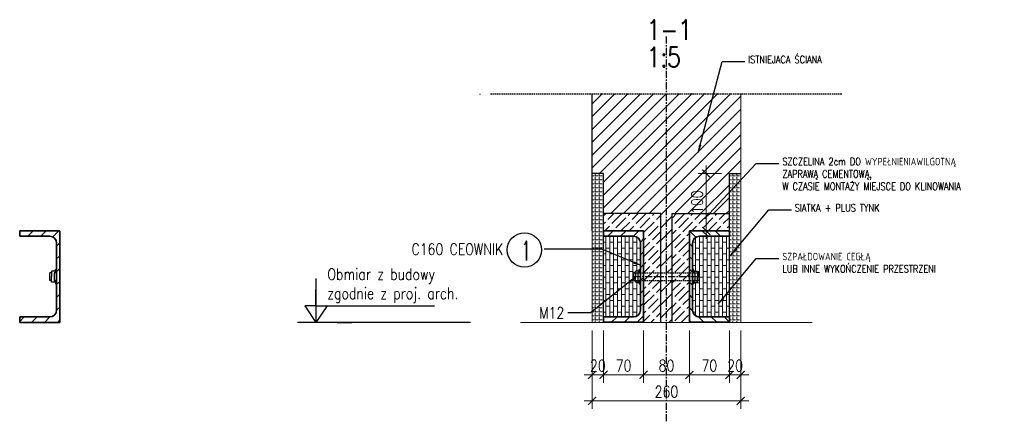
# Model space of a CAD drawing. Header units: millimetres. Extents: x 31572 to 48459, y -30932 to -25028.
# Tile 6 of 6: x 46738 to 48459, y -30932 to -30231. Entities that reach past the tile are written whole.
import ezdxf
from ezdxf.enums import TextEntityAlignment as Align

# ---------------------------------------------------------------- set-up
doc = ezdxf.new("R2010")
doc.units = ezdxf.units.MM
doc.header["$LTSCALE"] = 10
doc.linetypes.add('CENTERX2', pattern=[4, 2.5, -0.5, 0.5, -0.5])
doc.linetypes.add('HIDDEN', pattern=[0.375, 0.25, -0.125])
for name, color, linetype in [('C_axes', 1, 'CENTERX2'), ('C_contour2', 2, 'Continuous'), ('C_contour3', 3, 'Continuous'), ('C_contour_Hid', 13, 'HIDDEN'), ('C_dimension', 9, 'Continuous')]:
    doc.layers.add(name, color=color, linetype=linetype)
for name, color, linetype, lineweight in [('C_contour6', 4, 'Continuous', 60), ('C_hatch', 8, 'Continuous', 5), ('P-Linia1', 3, 'Continuous', 35), ('P-Linia4', 9, 'Continuous', 5), ('P-Szraf', 251, 'Continuous', 5), ('P-Wymiar', 254, 'Continuous', 9)]:
    doc.layers.add(name, color=color, linetype=linetype, lineweight=lineweight)
doc.styles.add('CDMSTYLE', font='simplex.shx', dxfattribs={"width": 0.8})
doc.styles.add('SIMPLEX', font='simplex.shx', dxfattribs={"width": 0.8})
doc.dimstyles.new('C_1_10', dxfattribs={"dimtxt": 20, "dimasz": 14, "dimexe": 14, "dimexo": 14, "dimgap": 6, "dimtad": 1, "dimdec": 1, "dimrnd": 1, "dimzin": 9, "dimtxsty": 'SIMPLEX', "dimblk": 'ARCHTICK', "dimcen": 14, "dimdle": 14, "dimclrd": 256, "dimclre": 256, "dimclrt": 1, "dimadec": 1, "dimazin": 2, "dimtfac": 1, "dimtdec": 1, "dimtix": 1, "dimtmove": 2, "dimatfit": 3, "dimfxl": 14, "dimtvp": 1, "dimtolj": 1, "dimtzin": 0, "dimlwd": -1, "dimlwe": -1, "dimarcsym": 0})

# ---------------------------------------------------------------- blocks, each defined once
blk = doc.blocks.new('_ArchTick')
at = {"color": 0, "linetype": 'ByBlock', "const_width": 0.15}
blk.add_lwpolyline([(-0.5, -0.5), (0.5, 0.5)], dxfattribs=at)
blk = doc.blocks.new('sdag')
at = {"layer": 'P-Szraf'}
h = blk.add_hatch(dxfattribs=at)
h.set_pattern_fill('ANSI31', color=256, scale=5, style=0)
h.paths.add_polyline_path([(351739.8, -268676.9), (351687.3, -268676.9), (351687.3, -268667.4), (351757.3, -268667.4), (351757.3, -268747.4), (351751.8, -268747.4), (351751.8, -268754.2), (351749.7, -268754.2), (351747.5, -268754.2), (351747.5, -268740.6), (351749.7, -268740.6), (351749.7, -268734.9), (351751.8, -268734.9), (351751.8, -268688.9, 0.414214)])
h.paths.add_polyline_path([(351751.8, -268805.9), (351751.8, -268760), (351749.7, -268760), (351749.7, -268754.2), (351747.5, -268754.2), (351747.5, -268740.6), (351749.7, -268740.6), (351751.8, -268740.6), (351751.8, -268747.4), (351757.3, -268747.4), (351757.3, -268827.4), (351687.3, -268827.4), (351687.3, -268817.9), (351739.8, -268817.9, 0.414214)])
at = {"layer": 'C_dimension', "lineweight": 25}
for p, q in [((351749.7, -268737.8), (351743, -268737.8)), ((351743, -268737.8), (351743, -268747.4)), ((351749.7, -268740.6), (351749.7, -268734.9)), ((351749.7, -268734.9), (351751.9, -268734.9)), ((351743, -268740.6), (351740, -268740.6)), ((351740, -268754.2), (351740, -268740.6)), ((351743, -268754.2), (351740, -268754.2)), ((351743, -268757.1), (351743, -268747.4)), ((351751.9, -268740.6), (351747.5, -268740.6)), ((351747.5, -268740.6), (351747.5, -268754.2)), ((351747.5, -268754.2), (351751.9, -268754.2)), ((351751.9, -268754.2), (351749.7, -268754.2)), ((351749.7, -268754.2), (351749.7, -268760)), ((351749.7, -268757.1), (351743, -268757.1)), ((351749.7, -268760), (351751.9, -268760))]:
    blk.add_line(p, q, dxfattribs=at)
at = {"layer": 'P-Linia1', "linetype": 'Continuous'}
for p, q in [((351687.3, -268676.9), (351687.3, -268667.4)), ((351687.3, -268667.4), (351757.3, -268667.4)), ((351757.3, -268667.4), (351757.3, -268827.4)), ((351739.8, -268676.9), (351687.3, -268676.9)), ((351751.8, -268805.9), (351751.8, -268688.9)), ((351687.3, -268827.4), (351687.3, -268817.9)), ((351687.3, -268817.9), (351739.8, -268817.9)), ((351757.3, -268827.4), (351687.3, -268827.4))]:
    blk.add_line(p, q, dxfattribs=at)
at = {"layer": 'P-Linia1', "linetype": 'Continuous', "extrusion": (0, 0, -1)}
for centre, start, end in [((-351739.8, -268688.9), 90.0019, 179.9981), ((-351739.8, -268805.9), 180.0019, 269.9981)]:
    blk.add_arc(centre, 12, start, end, dxfattribs=at)
blk = doc.blocks.new('*D30')
at = {"layer": 'DefPoints', "color": 0, "transparency": 16777216}
for p in [(47758.8, -30759.6), (47828.8, -30759.6), (47828.8, -30851.3)]:
    blk.add_point(p, dxfattribs=at)
at = {"layer": 'P-Wymiar', "transparency": 16777216}
for p, q in [((47758.8, -30773.6), (47758.8, -30865.3)), ((47828.8, -30773.6), (47828.8, -30865.3)), ((47744.8, -30851.3), (47842.8, -30851.3))]:
    blk.add_line(p, q, dxfattribs=at)
at = {"layer": 'P-Wymiar', "transparency": 16777216, "xscale": 14, "yscale": 14, "zscale": 14, "rotation": 180}
blk.add_blockref('_ArchTick', (47758.8, -30851.3), dxfattribs=at)
at = {"layer": 'P-Wymiar', "transparency": 16777216, "xscale": 14, "yscale": 14, "zscale": 14}
blk.add_blockref('_ArchTick', (47828.8, -30851.3), dxfattribs=at)
at = {"layer": 'P-Wymiar', "color": 1, "transparency": 16777216, "insert": (47793.8, -30835.3), "char_height": 20, "attachment_point": 5, "style": 'SIMPLEX'}
blk.add_mtext('\\A1;70', dxfattribs=at)
blk = doc.blocks.new('*D31')
at = {"layer": 'DefPoints', "color": 0, "transparency": 16777216}
for p in [(47828.8, -30759.6), (47908.8, -30759.6), (47908.8, -30851.3)]:
    blk.add_point(p, dxfattribs=at)
at = {"layer": 'P-Wymiar', "transparency": 16777216}
for p, q in [((47828.8, -30773.6), (47828.8, -30865.3)), ((47908.8, -30773.6), (47908.8, -30865.3)), ((47814.8, -30851.3), (47922.8, -30851.3))]:
    blk.add_line(p, q, dxfattribs=at)
at = {"layer": 'P-Wymiar', "transparency": 16777216, "xscale": 14, "yscale": 14, "zscale": 14, "rotation": 180}
blk.add_blockref('_ArchTick', (47828.8, -30851.3), dxfattribs=at)
at = {"layer": 'P-Wymiar', "transparency": 16777216, "xscale": 14, "yscale": 14, "zscale": 14}
blk.add_blockref('_ArchTick', (47908.8, -30851.3), dxfattribs=at)
at = {"layer": 'P-Wymiar', "color": 1, "transparency": 16777216, "insert": (47868.8, -30835.3), "char_height": 20, "attachment_point": 5, "style": 'SIMPLEX'}
blk.add_mtext('\\A1;80', dxfattribs=at)
blk = doc.blocks.new('*D32')
at = {"layer": 'DefPoints', "color": 0, "transparency": 16777216}
for p in [(47738.8, -30759.6), (47758.8, -30759.6), (47758.8, -30851.3)]:
    blk.add_point(p, dxfattribs=at)
at = {"layer": 'P-Wymiar', "transparency": 16777216}
for p, q in [((47738.8, -30773.6), (47738.8, -30865.3)), ((47758.8, -30773.6), (47758.8, -30865.3)), ((47738.8, -30851.3), (47724.8, -30851.3)), ((47738.8, -30851.3), (47758.8, -30851.3)), ((47758.8, -30851.3), (47772.8, -30851.3))]:
    blk.add_line(p, q, dxfattribs=at)
at = {"layer": 'P-Wymiar', "transparency": 16777216, "xscale": 14, "yscale": 14, "zscale": 14}
blk.add_blockref('_ArchTick', (47738.8, -30851.3), dxfattribs=at)
at = {"layer": 'P-Wymiar', "transparency": 16777216, "xscale": 14, "yscale": 14, "zscale": 14, "rotation": 180}
blk.add_blockref('_ArchTick', (47758.8, -30851.3), dxfattribs=at)
at = {"layer": 'P-Wymiar', "color": 1, "transparency": 16777216, "insert": (47748.8, -30835.3), "char_height": 20, "attachment_point": 5, "style": 'SIMPLEX'}
blk.add_mtext('\\A1;20', dxfattribs=at)
blk = doc.blocks.new('*D33')
at = {"layer": 'DefPoints', "color": 0, "transparency": 16777216}
for p in [(47908.8, -30759.6), (47978.8, -30759.6), (47978.8, -30851.3)]:
    blk.add_point(p, dxfattribs=at)
at = {"layer": 'P-Wymiar', "transparency": 16777216}
for p, q in [((47908.8, -30773.6), (47908.8, -30865.3)), ((47978.8, -30773.6), (47978.8, -30865.3)), ((47894.8, -30851.3), (47992.8, -30851.3))]:
    blk.add_line(p, q, dxfattribs=at)
at = {"layer": 'P-Wymiar', "transparency": 16777216, "xscale": 14, "yscale": 14, "zscale": 14, "rotation": 180}
blk.add_blockref('_ArchTick', (47908.8, -30851.3), dxfattribs=at)
at = {"layer": 'P-Wymiar', "transparency": 16777216, "xscale": 14, "yscale": 14, "zscale": 14}
blk.add_blockref('_ArchTick', (47978.8, -30851.3), dxfattribs=at)
at = {"layer": 'P-Wymiar', "color": 1, "transparency": 16777216, "insert": (47943.8, -30835.3), "char_height": 20, "attachment_point": 5, "style": 'SIMPLEX'}
blk.add_mtext('\\A1;70', dxfattribs=at)
blk = doc.blocks.new('*D34')
at = {"layer": 'DefPoints', "color": 0, "transparency": 16777216}
for p in [(47978.8, -30759.6), (47998.8, -30759.6), (47998.8, -30851.3)]:
    blk.add_point(p, dxfattribs=at)
at = {"layer": 'P-Wymiar', "transparency": 16777216}
for p, q in [((47978.8, -30773.6), (47978.8, -30865.3)), ((47998.8, -30773.6), (47998.8, -30865.3)), ((47978.8, -30851.3), (47964.8, -30851.3)), ((47978.8, -30851.3), (47998.8, -30851.3)), ((47998.8, -30851.3), (48012.8, -30851.3))]:
    blk.add_line(p, q, dxfattribs=at)
at = {"layer": 'P-Wymiar', "transparency": 16777216, "xscale": 14, "yscale": 14, "zscale": 14}
blk.add_blockref('_ArchTick', (47978.8, -30851.3), dxfattribs=at)
at = {"layer": 'P-Wymiar', "transparency": 16777216, "xscale": 14, "yscale": 14, "zscale": 14, "rotation": 180}
blk.add_blockref('_ArchTick', (47998.8, -30851.3), dxfattribs=at)
at = {"layer": 'P-Wymiar', "color": 1, "transparency": 16777216, "insert": (47988.8, -30835.3), "char_height": 20, "attachment_point": 5, "style": 'SIMPLEX'}
blk.add_mtext('\\A1;20', dxfattribs=at)
blk = doc.blocks.new('*D35')
at = {"layer": 'DefPoints', "color": 0, "transparency": 16777216}
for p in [(47738.8, -30759.6), (47998.8, -30760.4), (47998.8, -30896.8)]:
    blk.add_point(p, dxfattribs=at)
at = {"layer": 'P-Wymiar', "transparency": 16777216}
for p, q in [((47738.8, -30773.6), (47738.8, -30910.8)), ((47998.8, -30774.4), (47998.8, -30910.8)), ((47724.8, -30896.8), (48012.8, -30896.8))]:
    blk.add_line(p, q, dxfattribs=at)
at = {"layer": 'P-Wymiar', "transparency": 16777216, "xscale": 14, "yscale": 14, "zscale": 14, "rotation": 180}
blk.add_blockref('_ArchTick', (47738.8, -30896.8), dxfattribs=at)
at = {"layer": 'P-Wymiar', "transparency": 16777216, "xscale": 14, "yscale": 14, "zscale": 14}
blk.add_blockref('_ArchTick', (47998.8, -30896.8), dxfattribs=at)
at = {"layer": 'P-Wymiar', "color": 1, "transparency": 16777216, "insert": (47868.8, -30880.8), "char_height": 20, "attachment_point": 5, "style": 'SIMPLEX'}
blk.add_mtext('\\A1;260', dxfattribs=at)
blk = doc.blocks.new('*D36')
at = {"layer": 'DefPoints', "color": 0, "transparency": 16777216}
for p in [(47978.8, -30499.6), (47938.3, -30599.6), (47978.8, -30599.6)]:
    blk.add_point(p, dxfattribs=at)
at = {"layer": 'P-Wymiar', "transparency": 16777216}
for p, q in [((47938.3, -30485.6), (47938.3, -30613.6)), ((47964.8, -30499.6), (47924.3, -30499.6)), ((47964.8, -30599.6), (47924.3, -30599.6))]:
    blk.add_line(p, q, dxfattribs=at)
at = {"layer": 'P-Wymiar', "transparency": 16777216, "xscale": 14, "yscale": 14, "zscale": 14}
for p, rotation in [((47938.3, -30499.6), 90), ((47938.3, -30599.6), 270)]:
    blk.add_blockref('_ArchTick', p, dxfattribs=dict(at, rotation=rotation))
at = {"layer": 'P-Wymiar', "color": 1, "transparency": 16777216, "insert": (47922.3, -30549.6), "char_height": 20, "attachment_point": 5, "rotation": 90, "style": 'SIMPLEX'}
blk.add_mtext('\\A1;100', dxfattribs=at)

msp = doc.modelspace()

# ---------------------------------------------------------------- hatches: boundary and pattern name
at = {"layer": 'C_hatch'}
h = msp.add_hatch(dxfattribs=at)
h.set_pattern_fill('ANGLE', color=256)
h.set_pattern_definition([(0, (45299.526, 3380.751), (0, 6.985), [5.08, -1.905]), (90, (45299.526, 3380.751), (-6.985, 4e-16), [5.08, -1.905])])
h.paths.add_polyline_path([(47738.8, -30499.57), (47758.8, -30499.57), (47758.8, -30759.57), (47738.8, -30759.57)])
h = msp.add_hatch(dxfattribs=at)
h.set_pattern_fill('ANGLE', color=256)
h.set_pattern_definition([(0, (45239.526, 3380.751), (0, 6.985), [5.08, -1.905]), (90, (45239.526, 3380.751), (-6.985, 4e-16), [5.08, -1.905])])
h.paths.add_polyline_path([(47998.8, -30499.57), (47978.8, -30499.57), (47978.8, -30759.57), (47998.8, -30759.57)])
h = msp.add_hatch(dxfattribs=at)
h.set_pattern_fill('ACAD_ISO02W100', color=256, scale=2, angle=45)
h.set_pattern_definition([(45, (47518.916, 6281.455), (-7.0710678, 7.0710678), [24, -6])])
h.paths.add_polyline_path([(47758.8, -30569.57), (47858.8, -30569.57), (47858.8, -30673.3), (47828.8, -30673.3), (47828.8, -30599.57), (47758.8, -30599.57)])
h.paths.add_polyline_path([(47828.8, -30686.3), (47858.8, -30686.3), (47858.8, -30759.57), (47828.8, -30759.57)])
h.paths.add_polyline_path([(47828.8, -30679.57), (47858.8, -30679.57), (47858.8, -30686.3), (47828.8, -30686.3)])
h.paths.add_polyline_path([(47828.8, -30673.3), (47858.8, -30673.3), (47858.8, -30679.57), (47828.8, -30679.57)])
h = msp.add_hatch(dxfattribs=at)
h.set_pattern_fill('ACAD_ISO02W100', color=256, scale=2, angle=45)
h.set_pattern_definition([(45, (47458.916, 6281.455), (-7.0710678, 7.0710678), [24, -6])])
h.paths.add_polyline_path([(47978.8, -30569.57), (47878.8, -30569.57), (47878.8, -30673.3), (47908.8, -30673.3), (47908.8, -30599.57), (47978.8, -30599.57)])
h.paths.add_polyline_path([(47908.8, -30686.3), (47878.8, -30686.3), (47878.8, -30759.57), (47908.8, -30759.57)])
h.paths.add_polyline_path([(47908.8, -30679.57), (47878.8, -30679.57), (47878.8, -30686.3), (47908.8, -30686.3)])
h.paths.add_polyline_path([(47908.8, -30673.3), (47878.8, -30673.3), (47878.8, -30679.57), (47908.8, -30679.57)])
h = msp.add_hatch(dxfattribs=at)
h.set_pattern_fill('AR-BRSTD', color=256, scale=0.1, angle=90)
h.set_pattern_definition([(90, (47518.916, 6281.4546), (-6.77418, 4e-16), []), (180, (47518.916, 6281.455), (-6.77418, -10.16), [6.77418, -6.77418])])
h.paths.add_polyline_path([(47758.8, -30609.07), (47811.3, -30609.07, -0.4142136), (47823.3, -30621.07), (47823.3, -30667.03), (47821.18, -30667.03), (47821.18, -30669.9), (47814.45, -30669.9), (47814.45, -30672.77), (47811.5, -30672.77), (47811.5, -30686.37), (47814.45, -30686.37), (47814.45, -30689.25), (47821.18, -30689.25), (47821.18, -30692.12), (47823.3, -30692.12), (47823.3, -30738.07, -0.4142136), (47811.3, -30750.07), (47758.8, -30750.07)])
h = msp.add_hatch(dxfattribs=at)
h.set_pattern_fill('AR-BRSTD', color=256, scale=0.1, angle=90)
h.set_pattern_definition([(90, (47458.916, 6281.4546), (-6.77418, 4e-16), []), (180, (47458.916, 6281.455), (-6.77418, -10.16), [6.77418, -6.77418])])
h.paths.add_polyline_path([(47914.3, -30667.03), (47916.43, -30667.03), (47916.43, -30669.9), (47923.16, -30669.9), (47923.16, -30672.77), (47926.11, -30672.77), (47926.11, -30686.37), (47923.16, -30686.37), (47923.16, -30689.25), (47916.43, -30689.25), (47916.43, -30692.12), (47914.3, -30692.12), (47914.3, -30738.07, 0.4142136), (47926.3, -30750.07), (47978.8, -30750.07), (47978.8, -30609.07), (47926.3, -30609.07, 0.4142136), (47914.3, -30621.07)])
at = {"layer": 'P-Szraf'}
h = msp.add_hatch(dxfattribs=at)
h.set_pattern_fill('ANSI31', color=256, scale=5)
h.set_pattern_definition([(45, (47488.916, 6281.455), (-11.22532, 11.22532), [])])
h.paths.add_polyline_path([(47878.8, -30569.57), (47978.8, -30569.57), (47978.8, -30499.57), (47998.8, -30499.57), (47998.8, -30359.61), (47868.8, -30360.06), (47868.8, -30673.3), (47878.8, -30673.3)])
h.paths.add_polyline_path([(47858.8, -30569.57), (47858.8, -30673.3), (47868.8, -30673.3), (47868.8, -30360.06), (47738.8, -30360.06), (47738.8, -30499.57), (47758.8, -30499.57), (47758.8, -30569.57)])
h.paths.add_polyline_path([(47878.8, -30759.57), (47878.8, -30686.3), (47868.8, -30686.3), (47868.8, -30759.57)])
h.paths.add_polyline_path([(47858.8, -30686.3), (47858.8, -30759.57), (47868.8, -30759.57), (47868.8, -30686.3)])
h = msp.add_hatch(dxfattribs=at)
h.set_pattern_fill('ANSI31', color=256, scale=5, style=0)
h.set_pattern_definition([(45, (-304949.337, 238067.869), (-11.22532015, 11.22532015), [])])
h.paths.add_polyline_path([(46790.49, -30609.07), (46737.99, -30609.07), (46737.99, -30599.57), (46807.99, -30599.57), (46807.99, -30679.57), (46802.49, -30679.57), (46802.49, -30686.37), (46800.36, -30686.37), (46798.13, -30686.37), (46798.13, -30672.77), (46800.36, -30672.77), (46800.36, -30667.03), (46802.49, -30667.03), (46802.49, -30621.07, 0.4142136)])
h.paths.add_polyline_path([(46802.49, -30738.07), (46802.49, -30692.12), (46800.36, -30692.12), (46800.36, -30686.37), (46798.13, -30686.37), (46798.13, -30672.77), (46800.36, -30672.77), (46802.49, -30672.77), (46802.49, -30679.57), (46807.99, -30679.57), (46807.99, -30759.57), (46737.99, -30759.57), (46737.99, -30750.07), (46790.49, -30750.07, 0.4142136)])

# ---------------------------------------------------------------- linework, layer by layer
at = {"layer": 'C_axes', "lineweight": 25, "ltscale": 0.5}
for p, q in [((47868.8, -30932.49), (47868.8, -30257.65)), ((47811.5, -30679.57), (47926.11, -30679.57))]:
    msp.add_line(p, q, dxfattribs=at)
at = {"layer": 'C_contour2'}
for p, q in [((47738.8, -30599.57), (47738.8, -30360.06)), ((47858.8, -30569.57), (47758.8, -30569.57)), ((47858.8, -30759.57), (47858.8, -30569.57)), ((47878.8, -30569.57), (47978.8, -30569.57)), ((47878.8, -30759.57), (47878.8, -30569.57))]:
    msp.add_line(p, q, dxfattribs=at)
for points in [[(47758.8, -30759.57), (47758.8, -30499.57), (47738.8, -30499.57)], [(47978.8, -30759.57), (47978.8, -30499.57), (47998.8, -30499.57)]]:
    msp.add_lwpolyline(points, dxfattribs=at)
at = {"layer": 'C_contour_Hid'}
for p, q in [((47542.56, -30360.06), (47542.56, -30361.2)), ((47561.37, -30360.06), (48176.24, -30360.06)), ((47811.5, -30673.3), (47926.11, -30673.3)), ((47811.5, -30686.3), (47926.11, -30686.3))]:
    msp.add_line(p, q, dxfattribs=at)
at = {"layer": 'C_dimension', "lineweight": 25}
for p, q in [((46793.63, -30672.77), (46790.69, -30672.77)), ((46790.69, -30686.37), (46790.69, -30672.77)), ((46800.36, -30669.9), (46793.63, -30669.9)), ((46793.63, -30669.9), (46793.63, -30679.57)), ((46802.59, -30672.77), (46798.13, -30672.77)), ((46798.13, -30672.77), (46798.13, -30686.37)), ((46800.36, -30672.77), (46800.36, -30667.03)), ((46800.36, -30667.03), (46802.59, -30667.03)), ((46793.63, -30686.37), (46790.69, -30686.37)), ((46793.63, -30689.25), (46793.63, -30679.57)), ((46800.36, -30689.25), (46793.63, -30689.25)), ((46798.13, -30686.37), (46802.59, -30686.37)), ((46802.59, -30686.37), (46800.36, -30686.37)), ((46800.36, -30686.37), (46800.36, -30692.12)), ((46800.36, -30692.12), (46802.59, -30692.12))]:
    msp.add_line(p, q, dxfattribs=at)
at = {"layer": 'C_dimension'}
for p, q in [((47256.01, -30683.01), (47256.01, -30759.57)), ((47256.01, -30730.75), (47256.01, -30701.92)), ((47256.01, -30730.75), (47236.64, -30730.75)), ((47236.64, -30730.75), (47256.01, -30759.57)), ((47256.01, -30730.75), (47275.37, -30730.75)), ((47275.37, -30730.75), (47256.01, -30759.57)), ((47275.37, -30730.75), (47462.94, -30730.75)), ((47525.98, -30759.57), (47223.94, -30759.57)), ((47292.98, -30759.57), (47318.8, -30759.57))]:
    msp.add_line(p, q, dxfattribs=at)
at = {"layer": 'C_dimension', "color": 9, "linetype": 'Continuous', "lineweight": 25}
msp.add_circle((47620.51, -30633.02), 30, dxfattribs=at)
at = {"layer": 'P-Linia1', "linetype": 'Continuous'}
for p, q in [((46737.99, -30609.07), (46737.99, -30599.57)), ((46737.99, -30599.57), (46807.99, -30599.57)), ((46807.99, -30599.57), (46807.99, -30759.57)), ((46790.49, -30609.07), (46737.99, -30609.07)), ((46802.49, -30738.07), (46802.49, -30621.07)), ((46737.99, -30759.57), (46737.99, -30750.07)), ((46737.99, -30750.07), (46790.49, -30750.07)), ((46807.99, -30759.57), (46737.99, -30759.57))]:
    msp.add_line(p, q, dxfattribs=at)
at = {"layer": 'P-Linia1', "linetype": 'Continuous', "extrusion": (0, 0, -1)}
for centre, start, end in [((-46790.49, -30621.07), 90.0019, 179.9981), ((-46790.49, -30738.07), 180.0019, 269.9981)]:
    msp.add_arc(centre, 12, start, end, dxfattribs=at)
at = {"layer": 'P-Linia4'}
for p, q in [((47738.8, -30759.57), (47738.8, -30360.06)), ((47998.8, -30759.57), (47998.8, -30360.06)), ((48123.8, -30759.57), (47613.8, -30759.57))]:
    msp.add_line(p, q, dxfattribs=at)

# ---------------------------------------------------------------- block references
at = {"layer": 'P-Wymiar', "lineweight": 35}
msp.add_blockref('sdag', (-303928.52, 238067.87), dxfattribs=at)
at = {"layer": 'P-Wymiar', "lineweight": 35, "xscale": -1}
msp.add_blockref('sdag', (399666.13, 238067.87), dxfattribs=at)

# ---------------------------------------------------------------- texts
at = {"layer": 'C_contour3', "color": 6, "linetype": 'Continuous', "style": 'CDMSTYLE', "oblique": -180, "text_generation_flag": 6, "width": 0.6}
msp.add_attdef('1', text='', height=33.75, rotation=180, dxfattribs=at).set_placement((47623.2, -30634.36), align=Align.MIDDLE)
at = {"layer": 'C_contour6', "color": 6, "linetype": 'Continuous', "style": 'SIMPLEX', "width": 0.8}
msp.add_text('1-1', height=35, dxfattribs=at).set_placement((47834.13, -30248.19), align=Align.MIDDLE_LEFT)
at = {"layer": 'C_contour6', "color": 6, "linetype": 'Continuous', "lineweight": 25, "style": 'SIMPLEX', "width": 0.8}
msp.add_text('1:5', height=35, dxfattribs=at).set_placement((47834.13, -30295.92), align=Align.MIDDLE_LEFT)
at = {"layer": 'C_dimension', "color": 1, "lineweight": 25, "char_height": 13, "attachment_point": 1, "style": 'SIMPLEX'}
for s, insert in [('ISTNIEJACA ŚCIANA', (48011.65, -30293.92)), ('SZCZELINA 2cm DO WYPEŁNIENIAWILGOTNĄ\\PZAPRAWĄ CEMENTOWĄ,\\PW CZASIE MONTAŻY MIEJSCE DO KLINOWANIA', (48071.5, -30472.09)), ('SIATKA + PLUS TYNK', (48093.27, -30553.06)), ('SZPAŁDOWANIE CEGŁĄ\\PLUB INNE WYKOŃCZENIE PRZESTRZENI', (48071.5, -30638.06))]:
    msp.add_mtext(s, dxfattribs=dict(at, insert=insert))
at = {"layer": 'C_dimension', "color": 1, "char_height": 20, "style": 'SIMPLEX'}
for s, insert, attachment_point in [('C160 CEOWNIK', (47583.49, -30621.73), 3), ('Obmiar z budowy\\Pzgodnie z proj. arch.', (47275.94, -30725.47), 7), ('M12', (47690.14, -30733), 3)]:
    msp.add_mtext(s, dxfattribs=dict(at, insert=insert, attachment_point=attachment_point))

# ---------------------------------------------------------------- dimensions: what is measured, and where the dimension line sits
at = {"layer": 'P-Wymiar'}
dim = msp.add_linear_dim(base=(47938.29, -30599.57), p1=(47978.8, -30499.57), p2=(47978.8, -30599.57), angle=90, dimstyle='C_1_10', dxfattribs=at)
dim.commit()
dim.dimension.update_dxf_attribs({"geometry": '*D36', "text_midpoint": (47922.29, -30549.57)})
for base, p1, p2, picture, middle in [((47758.8, -30851.28), (47738.8, -30759.57), (47758.8, -30759.57), '*D32', (47748.8, -30835.28)), ((47998.8, -30896.8), (47738.8, -30759.57), (47998.8, -30760.42), '*D35', (47868.8, -30880.8)), ((47828.8, -30851.28), (47758.8, -30759.57), (47828.8, -30759.57), '*D30', (47793.8, -30835.28)), ((47908.8, -30851.28), (47828.8, -30759.57), (47908.8, -30759.57), '*D31', (47868.8, -30835.28)), ((47978.8, -30851.28), (47908.8, -30759.57), (47978.8, -30759.57), '*D33', (47943.8, -30835.28)), ((47998.8, -30851.28), (47978.8, -30759.57), (47998.8, -30759.57), '*D34', (47988.8, -30835.28))]:
    dim = msp.add_linear_dim(base=base, p1=p1, p2=p2, dimstyle='C_1_10', dxfattribs=at)
    dim.commit()
    dim.dimension.update_dxf_attribs({"geometry": picture, "text_midpoint": middle})

# ---------------------------------------------------------------- leaders
at = {"layer": 'C_dimension', "lineweight": 25, "annotation_type": 0, "has_hookline": 1}
for points, hookline_direction, text_width in [([(47924.25, -30462.99), (47965.95, -30303.92), (48005.65, -30303.92)], 0, 150.55), ([(47935.12, -30578.56), (48025.8, -30482.09), (48065.5, -30482.09)], 0, 361.03), ([(47980.96, -30642.88), (48047.57, -30563.06), (48087.27, -30563.06)], 0, 172.34), ([(47824.81, -30660.52), (47755.93, -30631.73), (47655.05, -30631.73)], 1, 172.19), ([(47959.19, -30727.88), (48025.8, -30648.06), (48065.5, -30648.06)], 0, 300.61), ([(47815.95, -30679.57), (47735.84, -30743), (47696.14, -30743)], 1, 41.14)]:
    msp.add_leader(points, dimstyle='C_1_10', override={"dimgap": 6, "dimtad": 0}, dxfattribs=dict(at, hookline_direction=hookline_direction, text_width=text_width))

doc.saveas('drawing.dxf')
